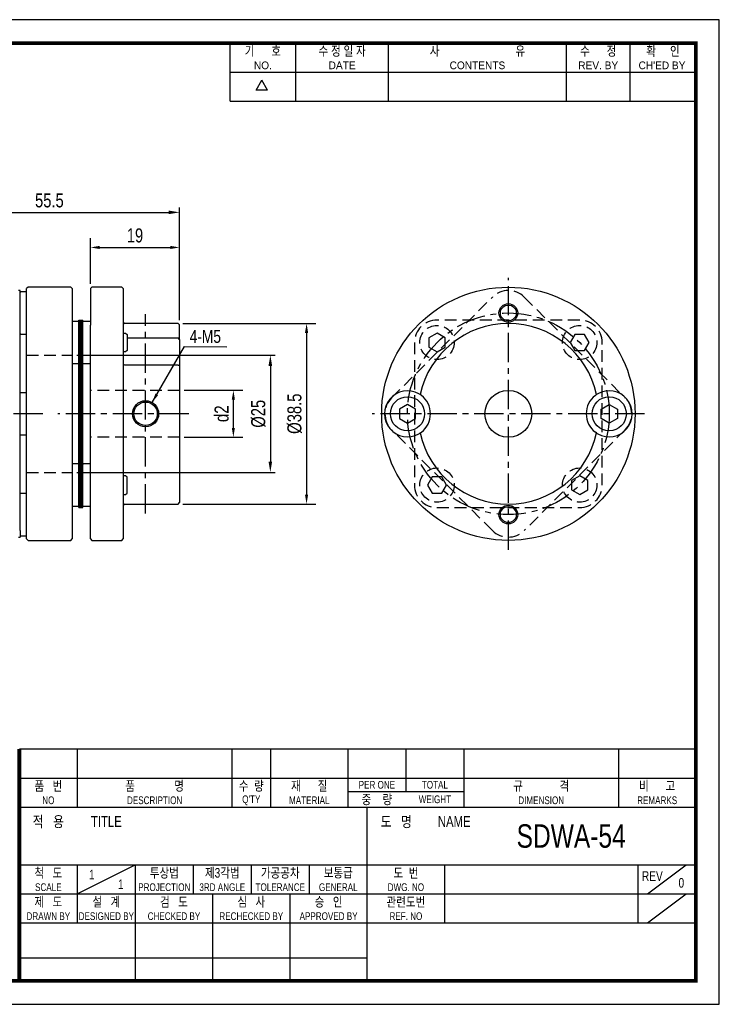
# Model space of a CAD drawing. Header units: millimetres. Extents: x 0 to 297, y 0 to 210.
# Tile 2 of 2: x 148 to 297, y 0 to 210. Entities that reach past the tile are written whole.
import ezdxf
from ezdxf.enums import TextEntityAlignment as Align

# ---------------------------------------------------------------- set-up
doc = ezdxf.new("R2010")
doc.units = ezdxf.units.MM
doc.header["$LTSCALE"] = 5
doc.linetypes.add('CENTER', pattern=[2, 1.25, -0.25, 0.25, -0.25])
doc.linetypes.add('DASHED', pattern=[0.75, 0.5, -0.25])
doc.layers.get('0').update_dxf_attribs({"linetype": 'CONTINUOUS'})
doc.layers.get('Defpoints').update_dxf_attribs({"linetype": 'CONTINUOUS'})
for name, color, linetype in [('BM', 2, 'CONTINUOUS'), ('CT', 1, 'CENTER'), ('D', 7, 'CONTINUOUS'), ('HD', 4, 'DASHED')]:
    doc.layers.add(name, color=color, linetype=linetype)
doc.styles.get("Standard").update_dxf_attribs({"font": 'Gulim.ttf', "width": 0.8, "height": 3})
doc.dimstyles.new('LIM', dxfattribs={"dimtxt": 2, "dimasz": 2, "dimexe": 2, "dimexo": 1, "dimgap": 1, "dimtad": 1, "dimdec": 3, "dimzin": 9, "dimdsep": 46, "dimtxsty": 'Standard', "dimcen": 3, "dimclrd": 1, "dimclre": 1, "dimadec": 0, "dimazin": 0, "dimtfac": 1, "dimtdec": 3, "dimtmove": 0, "dimatfit": 3, "dimfxl": 0, "dimtolj": 1, "dimtzin": 0, "dimarcsym": 0})
doc.dimstyles.get("Standard").update_dxf_attribs({"dimtxt": 0.18, "dimasz": 0.18, "dimexe": 0.18, "dimexo": 0.0625, "dimgap": 0.09, "dimtad": 0, "dimtih": 1, "dimtoh": 1, "dimdec": 4, "dimzin": 0, "dimdsep": 46, "dimtxsty": 'Standard', "dimcen": 0.09, "dimadec": 0, "dimazin": 0, "dimtfac": 1, "dimtdec": 4, "dimtofl": 0, "dimtmove": 0, "dimatfit": 3, "dimfxl": 0, "dimtolj": 1, "dimtzin": 0, "dimarcsym": 0})

# ---------------------------------------------------------------- blocks, each defined once
blk = doc.blocks.new('*D170')
at = {"color": 1, "lineweight": -2, "ltscale": 25.4}
for p, q in [((182.66, 145.2), (211.03, 145.2)), ((209.03, 143.2), (209.03, 108.7)), ((182.66, 106.7), (211.03, 106.7))]:
    blk.add_line(p, q, dxfattribs=at)
at = {"color": 1, "ltscale": 25.4}
for points in [[(208.69, 143.2), (209.36, 143.2), (209.03, 145.2)], [(208.69, 108.7), (209.36, 108.7), (209.03, 106.7)]]:
    blk.add_solid(points, dxfattribs=at)
at = {"layer": 'Defpoints', "color": 0, "ltscale": 25.4}
for p in [(181.66, 145.2), (181.66, 106.7), (209.03, 106.7)]:
    blk.add_point(p, dxfattribs=at)
at = {"color": 0, "ltscale": 25.4, "insert": (206.49, 125.95), "char_height": 3, "attachment_point": 5, "rotation": 90}
blk.add_mtext('\\A1;{\\f??|b0|i0|c0|p49;%%c}38.5', dxfattribs=at)
blk = doc.blocks.new('*D171')
at = {"color": 1, "lineweight": -2, "ltscale": 25.4}
for p, q in [((162.96, 153.65), (162.96, 163.42)), ((181.96, 145.9), (181.96, 163.42)), ((164.96, 161.42), (179.96, 161.42))]:
    blk.add_line(p, q, dxfattribs=at)
at = {"color": 1, "ltscale": 25.4}
for points in [[(164.96, 161.76), (164.96, 161.09), (162.96, 161.42)], [(179.96, 161.76), (179.96, 161.09), (181.96, 161.42)]]:
    blk.add_solid(points, dxfattribs=at)
at = {"layer": 'Defpoints', "color": 0, "ltscale": 25.4}
for p in [(181.96, 161.42), (162.96, 152.65), (181.96, 144.9)]:
    blk.add_point(p, dxfattribs=at)
at = {"color": 0, "ltscale": 25.4, "insert": (172.46, 163.97), "char_height": 3, "attachment_point": 5}
blk.add_mtext('\\A1;19', dxfattribs=at)
blk = doc.blocks.new('*D168')
at = {"color": 1, "lineweight": -2, "ltscale": 25.4}
for p, q in [((182.96, 130.95), (195.43, 130.95)), ((193.43, 122.95), (193.43, 128.95)), ((182.96, 120.95), (195.43, 120.95))]:
    blk.add_line(p, q, dxfattribs=at)
at = {"color": 1, "ltscale": 25.4}
for points in [[(193.09, 128.95), (193.76, 128.95), (193.43, 130.95)], [(193.09, 122.95), (193.76, 122.95), (193.43, 120.95)]]:
    blk.add_solid(points, dxfattribs=at)
at = {"layer": 'Defpoints', "color": 0, "ltscale": 25.4}
for p in [(181.96, 130.95), (193.43, 130.95), (181.96, 120.95)]:
    blk.add_point(p, dxfattribs=at)
at = {"color": 0, "ltscale": 25.4, "insert": (190.93, 125.95), "char_height": 3, "attachment_point": 5, "rotation": 90}
blk.add_mtext('\\A1;{\\f??|b0|i0|c0|p49;d2}', dxfattribs=at)
blk = doc.blocks.new('*D176')
at = {"layer": 'D', "color": 1, "lineweight": -2}
for p, q in [((160.06, 138.45), (202.31, 138.45)), ((201.31, 136.15), (201.31, 115.75)), ((160.06, 113.45), (202.31, 113.45))]:
    blk.add_line(p, q, dxfattribs=at)
at = {"layer": 'D', "color": 1}
for points in [[(200.92, 136.15), (201.69, 136.15), (201.31, 138.45)], [(200.92, 115.75), (201.69, 115.75), (201.31, 113.45)]]:
    blk.add_solid(points, dxfattribs=at)
at = {"layer": 'Defpoints', "color": 0}
for p in [(159.06, 138.45), (159.06, 113.45), (201.31, 113.45)]:
    blk.add_point(p, dxfattribs=at)
at = {"layer": 'D', "insert": (198.77, 125.95), "char_height": 3, "attachment_point": 5, "rotation": 90}
blk.add_mtext('\\A1;%%C25', dxfattribs=at)
blk = doc.blocks.new('*D178')
at = {"layer": 'D', "color": 1, "lineweight": -2}
for p, q in [((126.46, 145.9), (126.46, 169.91)), ((128.76, 168.91), (179.66, 168.91)), ((181.96, 145.9), (181.96, 169.91))]:
    blk.add_line(p, q, dxfattribs=at)
at = {"layer": 'D', "color": 1}
for points in [[(128.76, 169.29), (128.76, 168.53), (126.46, 168.91)], [(179.66, 169.29), (179.66, 168.53), (181.96, 168.91)]]:
    blk.add_solid(points, dxfattribs=at)
at = {"layer": 'Defpoints', "color": 0}
for p in [(181.96, 168.91), (126.46, 144.9), (181.96, 144.9)]:
    blk.add_point(p, dxfattribs=at)
at = {"layer": 'D', "insert": (154.21, 171.45), "char_height": 3, "attachment_point": 5}
blk.add_mtext('\\A1;55.5', dxfattribs=at)

msp = doc.modelspace()

# ---------------------------------------------------------------- linework, layer by layer
for p, q in [((192.71392, 192.64074), (192.71392, 205)), ((206.72109, 192.64074), (206.72109, 205)), ((226.49591, 192.64074), (226.49591, 205)), ((264.39765, 192.64074), (264.39765, 205)), ((277.99284, 192.64074), (277.99284, 205)), ((192.71392, 198.82037), (291.58802, 198.82037)), ((198.25647, 194.97648), (199.49239, 197.11716)), ((200.72832, 194.97648), (199.49239, 197.11716)), ((200.72832, 194.97648), (198.25647, 194.97648)), ((192.71392, 192.64074), (291.58802, 192.64074)), ((292, 54.43705), (147.8086, 54.43705)), ((160.16787, 54.43705), (160.16787, 42.07779)), ((193.1259, 54.43705), (193.1259, 42.07779)), ((201.36541, 54.43705), (201.36541, 42.07779)), ((217.84443, 54.43705), (217.84443, 42.07779)), ((230.20369, 54.43705), (230.20369, 45.37359)), ((242.56295, 54.43705), (242.56295, 42.07779)), ((275.52098, 54.43705), (275.52098, 42.07779)), ((147.8086, 48.25742), (292, 48.25742)), ((217.84443, 45.37359), (242.56295, 45.37359)), ((147.8086, 42.07779), (292, 42.07779)), ((221.96418, 5), (221.96418, 42.07779)), ((147.8086, 29.71852), (292, 29.71852)), ((160.16787, 23.53889), (172.52713, 29.71852)), ((160.16787, 29.71852), (160.16787, 17.35926)), ((172.52713, 29.71852), (172.52713, 5)), ((184.88639, 29.71852), (184.88639, 23.53889)), ((197.24565, 29.71852), (197.24565, 23.53889)), ((209.60492, 29.71852), (209.60492, 23.53889)), ((238.4432, 29.71852), (238.4432, 17.35926)), ((279.64074, 29.71852), (279.64074, 17.35926)), ((281.70061, 23.53889), (289.94012, 29.71852)), ((147.8086, 23.53889), (221.96418, 23.53889)), ((189.00615, 23.53889), (189.00615, 5)), ((205.48516, 23.53889), (205.48516, 5)), ((221.96418, 23.53889), (292, 23.53889)), ((281.70061, 17.35926), (289.94012, 23.53889)), ((147.8086, 17.35926), (292, 17.35926)), ((147.8086, 9.87984), (221.96418, 9.87984))]:
    msp.add_line(p, q)
msp.add_lwpolyline([(297, 210), (0, 210), (0, 0), (297, 0)], close=True)
msp.add_lwpolyline([(292, 205, 0.8, 0.8, 0), (5, 205, 0.8, 0.8, 0), (5, 5, 0.8, 0.8, 0), (292, 5, 0.8, 0.8, 0)], format="xyseb", close=True)
at = {"const_width": 0.82395}
msp.add_lwpolyline([(147.8086, 5), (147.8086, 54.43705)], dxfattribs=at)
at = {"layer": 'BM', "ltscale": 25.4}
for p, q in [((147.96204, 152.24363), (147.66204, 152.24363)), ((147.96204, 150.83856), (147.96204, 152.24363)), ((148.06204, 151.94643), (147.96204, 151.84643)), ((149.26204, 151.94643), (148.06204, 151.94643)), ((149.36204, 151.84643), (149.26204, 151.94643)), ((149.66204, 152.94643), (149.36204, 152.64643)), ((149.36204, 107.06668), (149.36204, 152.64643)), ((158.76204, 152.94643), (149.66204, 152.94643)), ((152.82685, 152.94643), (149.66204, 152.94643)), ((159.06204, 152.64643), (158.76204, 152.94643)), ((159.06204, 152.64643), (159.06204, 107.06668)), ((163.26204, 152.94643), (162.96204, 152.64643)), ((162.96204, 152.64643), (162.96204, 144.82618)), ((169.66204, 152.94643), (163.26204, 152.94643)), ((169.96204, 152.64643), (169.66204, 152.94643)), ((169.96204, 152.64643), (169.96204, 99.24643)), ((147.96204, 129.33856), (147.96204, 150.83856)), ((159.16204, 145.64922), (159.06204, 145.54922)), ((160.36204, 145.64922), (159.16204, 145.64922)), ((160.46204, 145.54922), (160.36204, 145.64922)), ((160.46204, 141.14922), (160.46204, 145.94643)), ((160.46204, 145.94643), (160.76204, 145.94643)), ((160.76204, 141.14922), (160.76204, 145.94643)), ((160.76204, 141.14922), (160.76204, 145.94643)), ((160.76204, 145.94643), (161.06204, 145.94643)), ((161.06204, 141.14922), (161.06204, 145.94643)), ((161.06204, 141.14922), (161.06204, 145.94643)), ((161.06204, 145.94643), (161.36204, 145.94643)), ((161.36204, 141.14922), (161.36204, 145.94643)), ((161.46204, 145.64922), (161.36204, 145.54922)), ((162.86204, 145.64922), (161.46204, 145.64922)), ((162.96204, 145.54922), (162.86204, 145.64922)), ((181.66204, 145.19643), (170.26204, 145.19643)), ((181.96204, 144.89643), (181.66204, 145.19643)), ((147.96204, 143.04643), (148.06204, 142.94643)), ((148.06204, 142.94643), (149.26204, 142.94643)), ((149.26204, 142.94643), (149.36204, 143.04643)), ((162.96204, 99.24643), (162.96204, 144.82618)), ((169.96204, 143.15355), (170.46204, 143.15355)), ((170.46204, 143.15355), (170.76204, 142.85355)), ((170.76204, 142.85355), (170.76204, 139.45355)), ((181.96204, 141.82092), (181.96204, 144.89643)), ((160.46204, 110.74363), (160.46204, 141.14922)), ((160.76204, 110.74363), (160.76204, 141.14922)), ((160.76204, 110.74363), (160.76204, 141.14922)), ((161.06204, 110.74363), (161.06204, 141.14922)), ((161.06204, 110.74363), (161.06204, 141.14922)), ((161.36204, 110.74363), (161.36204, 141.14922)), ((170.76204, 142.14238), (181.66204, 142.14238)), ((181.96204, 141.82092), (181.66204, 142.14238)), ((181.96204, 141.82092), (181.96204, 136.27359)), ((170.46204, 139.15355), (169.96204, 139.15355)), ((170.76204, 139.45355), (170.46204, 139.15355)), ((159.06204, 136.74922), (159.16204, 136.64922)), ((159.16204, 136.64922), (160.36204, 136.64922)), ((160.36204, 136.64922), (160.46204, 136.74922)), ((161.36204, 136.74922), (161.46204, 136.64922)), ((161.46204, 136.64922), (162.86204, 136.64922)), ((162.86204, 136.64922), (162.96204, 136.74922)), ((181.66204, 136.35093), (170.26204, 136.35093)), ((181.66204, 136.35093), (181.96204, 136.29548)), ((181.96204, 136.29548), (181.96204, 106.99643)), ((148.06204, 130.44643), (147.96204, 130.34643)), ((149.26204, 130.44643), (148.06204, 130.44643)), ((149.36204, 130.34643), (149.26204, 130.44643)), ((147.96204, 122.55429), (147.96204, 129.33856)), ((233.4944, 129.8535), (233.22789, 130.0416)), ((270.5801, 129.8535), (270.84661, 130.0416)), ((147.96204, 101.05429), (147.96204, 122.55429)), ((233.22789, 121.85125), (233.4944, 122.03935)), ((270.84661, 121.85125), (270.5801, 122.03935)), ((147.96204, 121.54643), (148.06204, 121.44643)), ((148.06204, 121.44643), (149.26204, 121.44643)), ((149.26204, 121.44643), (149.36204, 121.54643)), ((159.16204, 115.24363), (159.06204, 115.14363)), ((160.36204, 115.24363), (159.16204, 115.24363)), ((160.46204, 115.14363), (160.36204, 115.24363)), ((161.46204, 115.24363), (161.36204, 115.14363)), ((162.86204, 115.24363), (161.46204, 115.24363)), ((162.96204, 115.14363), (162.86204, 115.24363)), ((170.46204, 112.74363), (169.96204, 112.74363)), ((170.76204, 112.44363), (170.46204, 112.74363)), ((170.76204, 109.04363), (170.76204, 112.44363)), ((160.46204, 105.94643), (160.46204, 110.74363)), ((160.76204, 105.94643), (160.76204, 110.74363)), ((160.76204, 105.94643), (160.76204, 110.74363)), ((161.06204, 105.94643), (161.06204, 110.74363)), ((161.06204, 105.94643), (161.06204, 110.74363)), ((161.36204, 105.94643), (161.36204, 110.74363)), ((148.06204, 108.94643), (147.96204, 108.84643)), ((149.26204, 108.94643), (148.06204, 108.94643)), ((149.36204, 108.84643), (149.26204, 108.94643)), ((169.96204, 108.74363), (170.46204, 108.74363)), ((170.46204, 108.74363), (170.76204, 109.04363)), ((149.36204, 99.24643), (149.36204, 107.06668)), ((159.06204, 107.06668), (159.06204, 99.24643)), ((159.06204, 106.34363), (159.16204, 106.24363)), ((159.16204, 106.24363), (160.36204, 106.24363)), ((160.36204, 106.24363), (160.46204, 106.34363)), ((160.46204, 105.94643), (160.76204, 105.94643)), ((160.76204, 105.94643), (161.06204, 105.94643)), ((161.06204, 105.94643), (161.36204, 105.94643)), ((161.36204, 106.34363), (161.46204, 106.24363)), ((161.46204, 106.24363), (162.86204, 106.24363)), ((162.86204, 106.24363), (162.96204, 106.34363)), ((170.26204, 106.69643), (181.66204, 106.69643)), ((181.66204, 106.69643), (181.96204, 106.99643)), ((147.96204, 101.05429), (147.96204, 99.64922)), ((147.66204, 99.64922), (147.96204, 99.64922)), ((147.96204, 100.04643), (148.06204, 99.94643)), ((148.06204, 99.94643), (149.26204, 99.94643)), ((149.26204, 99.94643), (149.36204, 100.04643)), ((149.36204, 99.24643), (149.66204, 98.94643)), ((149.66204, 98.94643), (158.76204, 98.94643)), ((156.03767, 98.94643), (158.76204, 98.94643)), ((158.76204, 98.94643), (159.06204, 99.24643)), ((162.96204, 99.24643), (163.26204, 98.94643)), ((163.26204, 98.94643), (169.66204, 98.94643)), ((169.66204, 98.94643), (169.96204, 99.24643))]:
    msp.add_line(p, q, dxfattribs=at)
for points in [[(230.53725, 127.94643), (228.8052, 126.94643), (228.8052, 124.94643), (230.53725, 123.94643), (232.2693, 124.94643), (232.2693, 126.94643)], [(273.53725, 127.94643), (275.2693, 126.94643), (275.2693, 124.94643), (273.53725, 123.94643), (271.8052, 124.94643), (271.8052, 126.94643)]]:
    msp.add_lwpolyline(points, close=True, dxfattribs=at)
for centre, radius in [((252.03725, 125.94643), 27), ((252.03725, 147.44643), 2), ((252.03725, 147.44643), 1.7), ((252.03725, 125.94643), 5), ((174.71198, 125.94859), 2.7823), ((174.71204, 125.94643), 2.5), ((230.53725, 125.94643), 3.65), ((273.53725, 125.94643), 3.65), ((252.03725, 104.44643), 2), ((252.03725, 104.44643), 1.7)]:
    msp.add_circle(centre, radius, dxfattribs=at)
for centre, radius, start, end in [((170.26204, 145.49643), 0.3, 180, 270), ((252.03725, 125.94643), 19.25, 12.2827588, 167.7172412), ((230.53725, 125.94643), 4.9, 60.4050198, 299.5949802), ((230.53725, 125.94643), 4.9, 56.6940159, 60.4050198), ((273.53725, 125.94643), 4.9, 119.5949802, 123.3059841), ((273.53725, 125.94643), 4.9, 240.4050198, 119.5949802), ((230.53725, 125.94643), 4.9, 307.1209971, 52.8790029), ((273.53725, 125.94643), 4.9, 127.1209971, 232.8790029), ((230.53725, 125.94643), 4.9, 299.5949802, 303.3059841), ((252.03725, 125.94643), 19.25, 192.2827588, 347.7172412), ((273.53725, 125.94643), 4.9, 236.6940159, 240.4050198), ((170.26204, 106.39643), 0.3, 90, 180)]:
    msp.add_arc(centre, radius, start, end, dxfattribs=at)
msp.add_open_spline([(170.26204, 136.35093), (170.18047, 136.35093), (170.10169, 136.35828), (169.99287, 136.3846), (169.96204, 136.40383), (169.96204, 136.42527)], degree=3, knots=[0, 0, 0, 0, 0.5, 0.5, 1, 1, 1, 1], dxfattribs=at)
at = {"layer": 'CT'}
for p, q in [((252.03725, 96.94643), (252.03725, 154.94643)), ((174.71198, 104.69643), (174.71198, 147.19643)), ((152.82685, 125.94643), (124.46204, 125.94643)), ((183.96204, 125.94643), (156.03767, 125.94643)), ((281.03725, 125.94643), (223.03725, 125.94643))]:
    msp.add_line(p, q, dxfattribs=at)
msp.add_circle((252.03725, 125.94643), 21.5, dxfattribs=at)
at = {"layer": 'HD'}
for p, q in [((227.14511, 129.33856), (248.64511, 150.83856)), ((255.42938, 150.83856), (276.2234, 130.04455)), ((267.24004, 145.94643), (236.83445, 145.94643)), ((232.03725, 141.14922), (232.03725, 110.74363)), ((272.03725, 110.74363), (272.03725, 141.14922)), ((149.36204, 138.44643), (159.06204, 138.44643)), ((181.96204, 130.94643), (162.96204, 130.94643)), ((248.64511, 101.05429), (227.14511, 122.55429)), ((276.92938, 122.55429), (255.42938, 101.05429)), ((181.96204, 120.94643), (162.96204, 120.94643)), ((149.36204, 113.44643), (159.06204, 113.44643)), ((236.83445, 105.94643), (267.24004, 105.94643))]:
    msp.add_line(p, q, dxfattribs=at)
for points in [[(236.83445, 143.14922), (235.1024, 142.14922), (235.1024, 140.14922), (236.83445, 139.14922), (238.5665, 140.14922), (238.5665, 142.14922)], [(269.24004, 141.14922), (268.24004, 142.88127), (266.24004, 142.88127), (265.24004, 141.14922), (266.24004, 139.41717), (268.24004, 139.41717)], [(234.83445, 110.74363), (235.83445, 109.01158), (237.83445, 109.01158), (238.83445, 110.74363), (237.83445, 112.47568), (235.83445, 112.47568)], [(267.24004, 108.74363), (268.97209, 109.74363), (268.97209, 111.74363), (267.24004, 112.74363), (265.50799, 111.74363), (265.50799, 109.74363)]]:
    msp.add_lwpolyline(points, close=True, dxfattribs=at)
for centre in [(236.83445, 141.14922), (267.24004, 141.14922), (236.83445, 110.74363), (267.24004, 110.74363)]:
    msp.add_circle(centre, 3.65, dxfattribs=at)
for centre, start, end in [((252.03725, 147.44643), 45, 135), ((236.83445, 141.14922), 90, 180), ((267.24004, 141.14922), 0, 90), ((230.53725, 125.94643), 135, 225), ((273.53725, 125.94643), 315, 45), ((236.83445, 110.74363), 180, 270), ((267.24004, 110.74363), 270, 0), ((252.03725, 104.44643), 225, 315)]:
    msp.add_arc(centre, 4.7972, start, end, dxfattribs=at)

# ---------------------------------------------------------------- texts
at = {"ltscale": 25.4, "insert": (187.44654, 142.41906), "char_height": 2.7417838, "attachment_point": 5}
msp.add_mtext('{\\fﾱﾼﾸﾲ|b0|i0|c129|p49;4-M5}', dxfattribs=at)
at = {"layer": 'D', "width": 0.8}
for s, height, p in [('기      호', 2.059877, (199.71751, 203.3521)), ('수 정 일 자', 2.059877, (216.6085, 203.3521)), ('사                           유', 2.0598771, (245.44678, 203.3521)), ('수      정', 2.059877, (271.19524, 203.3521)), ('확     인', 2.059877, (284.99642, 203.3521)), ('품   번', 2.059877, (153.98824, 46.60952)), ('품              명', 2.0598771, (176.64688, 46.60952)), ('수  량', 2.059877, (197.24565, 46.60952)), ('재      질', 2.059877, (209.60492, 46.60952)), ('PER ONE', 1.647902, (224.02406, 46.8155)), ('TOTAL', 1.647902, (236.38332, 46.8155)), ('규             격', 2.0598771, (259.04197, 46.60952)), ('비      고', 2.059877, (283.76049, 46.60952)), ('NO', 1.647902, (153.98824, 43.5197)), ('DESCRIPTION', 1.6479017, (176.64688, 43.5197)), ("Q'TY", 1.647902, (197.24565, 43.5197)), ('MATERIAL', 1.647902, (209.60492, 43.5197)), ('중    량', 2.059877, (224.02406, 43.72569)), ('WEIGHT', 1.647902, (236.38332, 43.72569)), ('DIMENSION', 1.647902, (259.04197, 43.5197)), ('REMARKS', 1.647902, (283.76049, 43.5197)), ('적   용', 2.307062, (153.98824, 38.98797)), ('TITLE', 2.307062, (166.3475, 38.98797)), ('도   명', 2.307062, (228.14381, 38.98797)), ('NAME', 2.307062, (240.50307, 38.98797)), ('SDWA-54', 5, (265.42755, 35.89816)), ('척   도', 2.059877, (153.98824, 28.07062)), ('투상법', 2.059877, (178.70676, 28.07062)), ('제3각법', 2.059877, (191.06602, 28.07062)), ('가공공차', 2.059877, (203.42529, 28.07062)), ('보통급', 2.059877, (215.78455, 28.07062)), ('도  번', 2.059877, (230.20369, 28.07062)), ('1', 2.05988, (163.25768, 27.65865)), ('REV', 2.059877, (282.73055, 27.34967)), ('SCALE', 1.647902, (153.98824, 24.98081)), ('1', 2.05988, (169.43731, 25.59877)), ('PROJECTION', 1.647902, (178.70676, 24.98081)), ('3RD ANGLE', 1.647902, (191.06602, 24.98081)), ('TOLERANCE', 1.647902, (203.42529, 24.98081)), ('GENERAL', 1.647902, (215.78455, 24.98081)), ('DWG. NO', 1.647902, (230.20369, 24.98081)), ('0', 2.05988, (288.91018, 25.90775)), ('제   도', 2.059877, (153.98824, 21.89099)), ('설   계', 2.059877, (166.3475, 21.89099)), ('검   도', 2.059877, (180.76664, 21.89099)), ('심   사', 2.059877, (197.24565, 21.89099)), ('승   인', 2.059877, (213.72467, 21.89099)), ('관련도번', 2.059877, (230.20369, 21.89099)), ('REF. NO', 1.647902, (230.20369, 18.80118))]:
    msp.add_text(s, height=height, dxfattribs=at).set_placement(p, align=Align.MIDDLE)
at = {"layer": 'D'}
for s, p in [('NO.', (199.71751, 200.26228)), ('DATE', (216.6085, 200.26228)), ('CONTENTS', (245.44678, 200.26228)), ('REV. BY', (271.19524, 200.26228)), ("CH'ED BY", (284.79043, 200.26228))]:
    msp.add_text(s, height=1.647902, dxfattribs=at).set_placement(p, align=Align.MIDDLE)
at = {"layer": 'D', "width": 0.8}
for s, height, p in [('DRAWN BY', 1.647902, (153.98824, 17.97719)), ('DESIGNED BY', 1.6479017, (166.3475, 17.97719)), ('CHECKED BY', 1.647902, (180.76664, 17.97719)), ('RECHECKED BY', 1.6479017, (197.24565, 17.97719)), ('APPROVED BY', 1.6479017, (213.72467, 17.97719))]:
    msp.add_text(s, height=height, dxfattribs=at).set_placement(p, align=Align.CENTER)

# ---------------------------------------------------------------- dimensions: what is measured, and where the dimension line sits
at = {"ltscale": 25.4}
dim = msp.add_linear_dim(base=(181.96204, 161.42493), p1=(162.96204, 152.64643), p2=(181.96204, 144.89643), dimstyle='LIM', dxfattribs=at)
dim.commit()
dim.dimension.update_dxf_attribs({"geometry": '*D171', "text_midpoint": (172.46204, 163.96688)})
for base, p1, p2, text, picture, middle in [((209.02557, 106.69643), (181.66204, 145.19643), (181.66204, 106.69643), '{\\f??|b0|i0|c0|p49;%%c}<>', '*D170', (206.48762, 125.94643)), ((193.42799, 130.94643), (181.96204, 120.94643), (181.96204, 130.94643), '{\\f??|b0|i0|c0|p49;d2}', '*D168', (190.92799, 125.94643))]:
    dim = msp.add_linear_dim(base=base, p1=p1, p2=p2, angle=90, text=text, dimstyle='LIM', dxfattribs=at)
    dim.commit()
    dim.dimension.update_dxf_attribs({"geometry": picture, "text_midpoint": middle})
at = {"layer": 'D'}
dim = msp.add_linear_dim(base=(181.96204, 168.91035), p1=(126.46204, 144.89643), p2=(181.96204, 144.89643), dimstyle='Standard', override={"dimtxt": 2, "dimasz": 2.3, "dimexe": 1, "dimexo": 1, "dimgap": 1, "dimtad": 1, "dimtih": 0, "dimtoh": 0, "dimzin": 8, "dimcen": 1, "dimclrd": 1, "dimclre": 1, "dimclrt": 256, "dimadec": 4, "dimazin": 2, "dimtfac": 0.5, "dimtix": 1, "dimtofl": 1, "dimtmove": 2, "dimtzin": 8}, dxfattribs=at)
dim.commit()
dim.dimension.update_dxf_attribs({"geometry": '*D178', "text_midpoint": (154.21204, 171.4463)})
dim = msp.add_linear_dim(base=(201.3083, 113.44643), p1=(159.06204, 138.44643), p2=(159.06204, 113.44643), angle=90, text='%%C25', dimstyle='Standard', override={"dimtxt": 2, "dimasz": 2.3, "dimexe": 1, "dimexo": 1, "dimgap": 1, "dimtad": 1, "dimtih": 0, "dimtoh": 0, "dimzin": 8, "dimcen": 1, "dimclrd": 1, "dimclre": 1, "dimclrt": 256, "dimadec": 4, "dimazin": 2, "dimtfac": 0.5, "dimtix": 1, "dimtofl": 1, "dimtmove": 2, "dimtzin": 8}, dxfattribs=at)
dim.commit()
dim.dimension.update_dxf_attribs({"geometry": '*D176', "text_midpoint": (198.77035, 125.94643)})

# ---------------------------------------------------------------- leaders
at = {"ltscale": 25.4}
msp.add_leader([(176.10411, 128.35757), (182.98504, 140.27569), (192.05014, 140.22964)], dimstyle='LIM', override={"dimgap": 1, "dimtad": 0}, dxfattribs=at)

doc.saveas('drawing.dxf')
